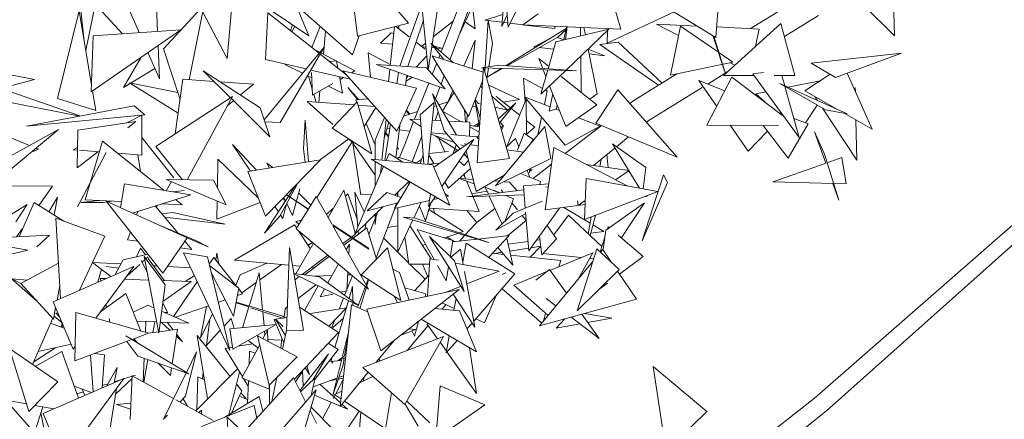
# Model space of a CAD drawing. Header units: millimetres. Extents: x -14485 to 13127, y -18923 to 3272.
# Tile 112 of 119: x 12006 to 12387, y 2582 to 2736. Entities that reach past the tile are written whole.
import ezdxf

# ---------------------------------------------------------------- set-up
doc = ezdxf.new("R2010")
doc.units = ezdxf.units.MM
doc.layers.add('G-IMPT', color=7, linetype='Continuous', lineweight=5)

# ---------------------------------------------------------------- blocks, each defined once
blk = doc.blocks.new('ÁRVORES ORNAMENTAIS - Pequeno e Médio Porte - Ipê-roxo-2865575-CORTE_CALÇADA')
at = {"layer": 'G-IMPT', "color": 253, "true_color": 0xaaaaaa}
for p, q in [((8451.62, 2769.38), (8454.66, 2733.42)), ((8286.74, 2762.19), (8290.43, 2727.98)), ((8299.21, 2765.09), (8291.03, 2724.37)), ((8317.57, 2762.85), (8318.83, 2731.83)), ((8416.1, 2735.05), (8392.43, 2762.25)), ((8392.43, 2762.25), (8396.25, 2729.91)), ((8428.66, 2723.87), (8443.12, 2760.6)), ((8432.22, 2721.04), (8446.28, 2758.92)), ((8366.24, 2757.2), (8377.44, 2730.05)), ((8446.53, 2754.25), (8435.91, 2730.98)), ((8491.35, 2756.4), (8498.24, 2732.72)), ((8302.98, 2751.37), (8311.74, 2731.35)), ((8420.24, 2752.51), (8423.64, 2716.94)), ((8535.15, 2729.48), (8499.67, 2751.05)), ((8348.09, 2747.44), (8345.83, 2721.35)), ((8377.44, 2730.05), (8351.65, 2747.5)), ((8453.41, 2748.23), (8452.25, 2733.67)), ((8305.23, 2730.9), (8294.65, 2742.39)), ((8460.72, 2745.79), (8454.66, 2733.42)), ((8535.15, 2729.48), (8536.31, 2744.77)), ((8280.11, 2705.79), (8288.47, 2739.82)), ((8293.25, 2710.94), (8288.47, 2739.82)), ((8321.16, 2725.04), (8336.94, 2742.11)), ((8331.05, 2713.08), (8336.94, 2742.11)), ((8336.37, 2739.31), (8345.83, 2721.35)), ((8360.65, 2720.91), (8361.58, 2738.99)), ((8361.58, 2738.99), (8381.41, 2723.32)), ((8394.29, 2722.69), (8375.09, 2739.71)), ((8412.64, 2718.33), (8421.22, 2742.27)), ((8425.19, 2726.9), (8427.3, 2740.37)), ((8441.86, 2732.77), (8440.84, 2741.78)), ((8466.29, 2738.57), (8460.31, 2734.32)), ((8492.97, 2727.26), (8518.92, 2739.35)), ((8548.52, 2732.89), (8562.03, 2741.19)), ((8604.35, 2730.14), (8592.29, 2741.97)), ((8604.35, 2730.14), (8604.01, 2739.3)), ((8416.1, 2735.05), (8396.25, 2729.91)), ((8415.8, 2718.16), (8421.8, 2736.15)), ((8433.37, 2735.83), (8425.62, 2729.65)), ((8441.86, 2732.77), (8438.01, 2735.58)), ((8452.62, 2738.32), (8445.57, 2736.18)), ((8445.57, 2736.18), (8452.39, 2735.34)), ((8445.71, 2717.88), (8446.87, 2736.21)), ((8448.52, 2727.14), (8446.87, 2736.21)), ((8454.26, 2738.2), (8452.25, 2733.67)), ((8452.96, 2735.27), (8454.52, 2735.08)), ((8455.42, 2734.98), (8460.39, 2734.37)), ((8560.27, 2734.93), (8538.09, 2714.74)), ((8560.27, 2734.93), (8565.73, 2714.78)), ((8561.65, 2729.84), (8574.86, 2738.03)), ((8293.17, 2708.42), (8327.82, 2732.45)), ((8293.9, 2730.12), (8327.82, 2732.45)), ((8371.06, 2734.37), (8370.37, 2732.05)), ((8371.99, 2733.74), (8370.9, 2731.62)), ((8378.55, 2725.58), (8381.87, 2733.7)), ((8383.07, 2722.99), (8383.9, 2731.9)), ((8405.22, 2727.28), (8409.27, 2731.28)), ((8408.93, 2718.58), (8410.63, 2733.63)), ((8410.33, 2730.95), (8409.27, 2731.28)), ((8416.31, 2729.72), (8411.13, 2733.76)), ((8412.31, 2734.07), (8412.25, 2732.88)), ((8477.15, 2732.91), (8453.63, 2718.49)), ((8498.24, 2732.72), (8460.31, 2734.32)), ((8461.05, 2734.29), (8472.66, 2732.88)), ((8472.89, 2733.79), (8472.66, 2732.88)), ((8473.06, 2727.78), (8493.66, 2732.62)), ((8477.08, 2732.58), (8473.92, 2729.58)), ((8476.24, 2728.53), (8477.29, 2733.61)), ((8477.46, 2733.6), (8476.83, 2728.67)), ((8477.12, 2716.84), (8493.66, 2732.62)), ((8482.65, 2733.38), (8482.69, 2730.04)), ((8484.56, 2730.48), (8484, 2733.32)), ((8493.11, 2732.09), (8492.97, 2727.26)), ((8527.92, 2733.88), (8512.11, 2734.64)), ((8512.11, 2734.64), (8520.61, 2730.18)), ((8521.36, 2733.86), (8517.52, 2714.84)), ((8521.36, 2733.86), (8535.67, 2724.04)), ((8551.9, 2732.72), (8535.45, 2733.52)), ((8551.9, 2732.72), (8550.51, 2726.04)), ((8293.9, 2730.12), (8293.17, 2708.42)), ((8396.97, 2730.1), (8394.29, 2722.69)), ((8409.87, 2726.86), (8405.22, 2727.28)), ((8422.47, 2724.9), (8418.96, 2727.64)), ((8422.47, 2727.14), (8421.05, 2726.01)), ((8433.37, 2719.75), (8424.74, 2727.3)), ((8424.74, 2727.3), (8429.63, 2721.04)), ((8437.46, 2718.43), (8441.9, 2728.45)), ((8440.73, 2717.38), (8441.9, 2728.45)), ((8448.52, 2727.14), (8447.12, 2718.09)), ((8454.21, 2718.45), (8473.92, 2729.58)), ((8464.63, 2725.87), (8470.46, 2728.8)), ((8470.1, 2717.33), (8473.06, 2727.78)), ((8476.25, 2728.56), (8473.81, 2729.51)), ((8490.21, 2726.72), (8497.3, 2727.61)), ((8497.3, 2727.61), (8514.24, 2711.81)), ((8533.9, 2730.24), (8538.82, 2715.4)), ((8534.28, 2730.01), (8538.84, 2715.42)), ((8315.21, 2723.43), (8319.57, 2713.46)), ((8319.05, 2726.37), (8319.57, 2713.46)), ((8327.53, 2705.43), (8321.16, 2725.04)), ((8360.18, 2697.57), (8383.41, 2725.74)), ((8366.29, 2696.46), (8383.41, 2725.74)), ((8379.32, 2724.97), (8381.73, 2723.7)), ((8382.1, 2723.51), (8395.3, 2716.54)), ((8400.37, 2723.49), (8408.97, 2718.94)), ((8400.37, 2723.49), (8401.34, 2714.04)), ((8422.47, 2725.73), (8421.27, 2725.84)), ((8423.64, 2716.94), (8425.17, 2726.75)), ((8426.22, 2725.4), (8424.98, 2725.51)), ((8429.17, 2725.17), (8426.1, 2726.11)), ((8429.16, 2725.13), (8426.99, 2725.33)), ((8465.48, 2725.76), (8464.63, 2725.87)), ((8472.24, 2724.89), (8466.84, 2725.58)), ((8489.15, 2707.57), (8485.66, 2724.99)), ((8492.14, 2722.35), (8485.69, 2724.87)), ((8490.21, 2726.72), (8512.83, 2710.95)), ((8536.28, 2723.62), (8541.71, 2719.89)), ((8607.07, 2723.36), (8572.01, 2719.56)), ((8581.43, 2714.01), (8607.07, 2723.36)), ((8312.52, 2721.84), (8305.63, 2710.13)), ((8360.65, 2720.91), (8376.42, 2717.27)), ((8381.81, 2723.01), (8392.27, 2714.74)), ((8385.41, 2720.16), (8388.16, 2720.35)), ((8388.68, 2717.58), (8388.16, 2720.35)), ((8423.13, 2722.29), (8419.06, 2717.91)), ((8425.23, 2715.15), (8426.95, 2719.52)), ((8445.01, 2716), (8425.25, 2722.37)), ((8425.25, 2722.37), (8439.29, 2698.86)), ((8427.75, 2721.56), (8428.24, 2722.81)), ((8470.36, 2718.24), (8466.53, 2721.3)), ((8466.53, 2721.3), (8468.04, 2717.48)), ((8482.77, 2722.23), (8482.92, 2708.22)), ((8492.14, 2722.35), (8486.03, 2723.13)), ((8541.71, 2719.89), (8517.52, 2714.84)), ((8540.67, 2719.67), (8542.47, 2718.73)), ((8581.43, 2714.01), (8572.01, 2719.56)), ((8255.17, 2716.17), (8271.14, 2713.2)), ((8305.63, 2710.13), (8317.83, 2717.45)), ((8347.13, 2706.07), (8336.51, 2716.56)), ((8358.63, 2702.21), (8336.51, 2716.56)), ((8368.18, 2718.99), (8375.03, 2715.58)), ((8378.21, 2716.85), (8393.54, 2713.31)), ((8378.45, 2715.89), (8378.88, 2707.06)), ((8411.46, 2693.16), (8390.66, 2716.56)), ((8419.17, 2709.84), (8390.66, 2716.56)), ((8395.3, 2716.54), (8393.97, 2715.78)), ((8422.96, 2717.65), (8403.52, 2718.93)), ((8403.52, 2718.93), (8430.3, 2709.53)), ((8408.24, 2712.42), (8408.77, 2717.09)), ((8411.54, 2711.64), (8412.21, 2715.88)), ((8422.96, 2717.65), (8430.3, 2709.53)), ((8442.65, 2680.86), (8445.15, 2718)), ((8451.02, 2718.67), (8444.31, 2717.67)), ((8444.31, 2717.67), (8481.09, 2716.56)), ((8455.15, 2682.53), (8445.15, 2718)), ((8445.61, 2716.36), (8445.69, 2717.63)), ((8447.04, 2717.59), (8446.41, 2713.52)), ((8451.92, 2717.44), (8446.5, 2714.12)), ((8446.5, 2714.1), (8452.4, 2717.43)), ((8451.02, 2718.67), (8481.09, 2716.56)), ((8467.32, 2707.5), (8469.98, 2716.89)), ((8467.32, 2707.5), (8476.95, 2716.68)), ((8468.25, 2716.95), (8469.26, 2714.37)), ((8531.93, 2711.41), (8539.77, 2716.27)), ((8549.38, 2715.42), (8553.55, 2715.88)), ((8585.97, 2715.66), (8595.67, 2693.92)), ((8271.14, 2713.2), (8254.39, 2708.65)), ((8326.65, 2708.11), (8308.01, 2711.82)), ((8326.79, 2700.09), (8308.01, 2711.82)), ((8328.6, 2713.24), (8325.69, 2692.14)), ((8328.6, 2713.24), (8340.68, 2712.44)), ((8343.11, 2712.28), (8355.99, 2711.42)), ((8376.92, 2714.64), (8378.55, 2713.82)), ((8377.25, 2714.47), (8378.77, 2709.41)), ((8390.51, 2707.86), (8389.3, 2714.29)), ((8390.8, 2713.95), (8389.51, 2713.2)), ((8414.83, 2710.86), (8415.35, 2714.78)), ((8417.46, 2714.04), (8415.03, 2712.41)), ((8415.96, 2714.57), (8415.21, 2713.76)), ((8428.64, 2711.37), (8429.86, 2714.65)), ((8444.8, 2712.89), (8439.29, 2698.86)), ((8467.95, 2709.74), (8460.58, 2713.75)), ((8460.58, 2713.75), (8461.18, 2704.48)), ((8489.05, 2703.32), (8475.17, 2714.4)), ((8503.3, 2705.09), (8520.01, 2715.36)), ((8535.46, 2702.76), (8528.46, 2712.79)), ((8528.46, 2712.79), (8538.59, 2708.76)), ((8531.66, 2695.47), (8541.35, 2714.07)), ((8538.09, 2714.74), (8549.86, 2714.75)), ((8560.96, 2699.21), (8541.35, 2714.07)), ((8549.38, 2715.42), (8567.34, 2690.65)), ((8557.73, 2714.77), (8565.73, 2714.78)), ((8561.8, 2710.74), (8560.69, 2714.77)), ((8563.14, 2710.14), (8575.53, 2712.69)), ((8579.4, 2715.2), (8569.5, 2708.77)), ((8258.27, 2709.71), (8288.77, 2699.04)), ((8294.86, 2701.2), (8293.62, 2708.74)), ((8355.99, 2711.42), (8350.93, 2707.2)), ((8386.72, 2711.58), (8378.88, 2707.06)), ((8381.34, 2704.35), (8381.75, 2708.71)), ((8385.02, 2710.6), (8390.51, 2707.86)), ((8396.4, 2705.34), (8392.55, 2710.02)), ((8396.61, 2705.36), (8392.55, 2710.02)), ((8411.46, 2693.16), (8419.17, 2709.84)), ((8418.37, 2697.74), (8423.9, 2711.78)), ((8426.51, 2705.65), (8428.23, 2710.26)), ((8429.19, 2701.03), (8433.7, 2708.21)), ((8431.25, 2704.45), (8433.25, 2708.96)), ((8444.61, 2709.93), (8443.89, 2710.56)), ((8458.98, 2705.37), (8447.14, 2710.95)), ((8469.8, 2708.74), (8468.66, 2703.47)), ((8469.8, 2708.74), (8469.05, 2709.15)), ((8470.71, 2710.73), (8476.95, 2694.92)), ((8488.66, 2696.26), (8497.11, 2709.12)), ((8520.07, 2683.02), (8497.11, 2709.12)), ((8508.88, 2697.11), (8529.74, 2710.05)), ((8550.6, 2707.56), (8554.5, 2708.36)), ((8577.61, 2701.41), (8559.94, 2711.57)), ((8559.94, 2711.57), (8586, 2699.89)), ((8567.34, 2690.65), (8561.87, 2710.46)), ((8581.95, 2701.71), (8569.5, 2708.77)), ((8589.1, 2710.08), (8589.13, 2708.58)), ((8254, 2705.75), (8288.68, 2699.03)), ((8294.86, 2701.2), (8280.11, 2705.79)), ((8318.2, 2687.27), (8347.87, 2706.55)), ((8330.32, 2674.33), (8347.87, 2706.55)), ((8348.24, 2704.97), (8345.98, 2703.08)), ((8362.38, 2691), (8347.44, 2705.76)), ((8395.09, 2703.32), (8376.75, 2704.7)), ((8386.72, 2695.72), (8376.75, 2704.7)), ((8379.39, 2707.35), (8380.26, 2704.43)), ((8396.21, 2704.49), (8386.44, 2694.28)), ((8395.68, 2705.28), (8400.34, 2705.67)), ((8395.68, 2705.28), (8396.07, 2704.35)), ((8401.86, 2684.38), (8396.21, 2704.49)), ((8426, 2704.23), (8420.51, 2699.48)), ((8426, 2704.23), (8423.48, 2680.35)), ((8429.87, 2693.23), (8425.38, 2707.62)), ((8425.38, 2707.62), (8434.61, 2691.65)), ((8431.35, 2704.48), (8427.84, 2703.36)), ((8443.82, 2698.27), (8441.75, 2705.12)), ((8441.85, 2705.38), (8443, 2703.91)), ((8443.56, 2694.79), (8441.88, 2704.67)), ((8454.51, 2701.28), (8448.35, 2706.66)), ((8455.51, 2702.21), (8450.03, 2706.54)), ((8458.98, 2705.37), (8452.69, 2704.44)), ((8454.19, 2687.21), (8461.63, 2705.58)), ((8476.74, 2687.68), (8461.03, 2706.45)), ((8461.03, 2706.45), (8470.89, 2702.6)), ((8461.7, 2691.79), (8461.63, 2705.58)), ((8470.55, 2700.96), (8471.93, 2707.63)), ((8489.15, 2707.57), (8486.27, 2705.54)), ((8501.73, 2703.87), (8503.3, 2705.09)), ((8550.6, 2707.56), (8554.16, 2704.36)), ((8573.3, 2589.67), (8706.83, 2706.51)), ((8574.48, 2705.06), (8573.63, 2706.34)), ((8309.75, 2702.98), (8268.02, 2695.15)), ((8309.75, 2702.98), (8313.88, 2699.53)), ((8362.38, 2691), (8358.63, 2702.21)), ((8402.95, 2702.72), (8396.57, 2703.21)), ((8403.35, 2702.28), (8398.88, 2694.98)), ((8419.54, 2700.71), (8414.16, 2698.99)), ((8416.25, 2699.66), (8415.08, 2700.99)), ((8416.69, 2699.8), (8415.2, 2701.24)), ((8426.81, 2703.03), (8425.84, 2702.72)), ((8427.55, 2700.67), (8426.38, 2697.31)), ((8429.27, 2700.88), (8436.42, 2696.76)), ((8437.78, 2701.38), (8438.09, 2696.67)), ((8442.19, 2702.88), (8440.79, 2702.68)), ((8444.18, 2703.64), (8443, 2703.91)), ((8454.51, 2701.28), (8449.54, 2702.41)), ((8457.61, 2704.17), (8450.83, 2697.84)), ((8451.23, 2696.43), (8457.61, 2704.17)), ((8459.11, 2699.36), (8455.8, 2701.98)), ((8470.55, 2700.96), (8473.4, 2701.83)), ((8473.11, 2701.74), (8474.47, 2701.21)), ((8473.6, 2703.4), (8473.4, 2701.83)), ((8489.05, 2703.32), (8476.95, 2694.92)), ((8559.16, 2700.57), (8560.54, 2700.02)), ((8574.35, 2703.29), (8569.78, 2696.36)), ((8589.65, 2681.92), (8576.42, 2702.1)), ((8577.61, 2701.41), (8586, 2699.89)), ((8313.88, 2699.53), (8268.02, 2695.15)), ((8310.41, 2696.84), (8288.01, 2693.55)), ((8312.75, 2699.35), (8306.69, 2696.29)), ((8310.41, 2696.84), (8307.36, 2694.43)), ((8312.76, 2683.85), (8312.75, 2699.35)), ((8366.29, 2696.46), (8360.44, 2696.8)), ((8375.42, 2686.36), (8376, 2697.42)), ((8376, 2697.42), (8377.3, 2681.34)), ((8406.77, 2698.43), (8403.13, 2689.65)), ((8407.4, 2697.72), (8405.75, 2681.9)), ((8406.69, 2690.88), (8408.38, 2696.62)), ((8414.56, 2688.05), (8418.03, 2696.88)), ((8420.86, 2695.02), (8416.57, 2697.84)), ((8416.57, 2697.84), (8420.66, 2697.62)), ((8420.51, 2699.48), (8422.03, 2680.47)), ((8425.28, 2697.37), (8428.64, 2697.19)), ((8431.5, 2697.03), (8439.79, 2696.58)), ((8438.54, 2696.65), (8438.85, 2699.58)), ((8439.63, 2691.24), (8439.79, 2696.58)), ((8452.83, 2695.1), (8451.41, 2696.65)), ((8464.99, 2694.71), (8461.67, 2697.33)), ((8467.61, 2698.59), (8466.09, 2691.57)), ((8481.85, 2698.32), (8490.22, 2695.06)), ((8508.18, 2696.54), (8508.88, 2697.11)), ((8559.65, 2700.2), (8560.7, 2699.8)), ((8565.3, 2698.06), (8570.88, 2695.94)), ((8595.67, 2693.92), (8584.75, 2700.12)), ((8589.35, 2697.51), (8589.65, 2681.92)), ((8250.68, 2669.04), (8280.42, 2693.83)), ((8252.52, 2694.5), (8269.26, 2687.63)), ((8255.3, 2679.88), (8280.42, 2693.83)), ((8288.01, 2693.55), (8287.7, 2678.93)), ((8401.86, 2684.38), (8386.44, 2694.28)), ((8399.58, 2696.13), (8402.97, 2688.17)), ((8406.82, 2681.81), (8409.05, 2695.87)), ((8408.76, 2694.05), (8407.66, 2694.17)), ((8411.09, 2682.92), (8412.86, 2696.19)), ((8416.56, 2693.14), (8412.52, 2693.61)), ((8429.87, 2693.23), (8436.04, 2686.19)), ((8439.74, 2694.85), (8443.45, 2692.71)), ((8439.76, 2695.29), (8443.59, 2694.78)), ((8441.4, 2695.07), (8443.31, 2696.28)), ((8442.57, 2694.92), (8443.36, 2695.94)), ((8468.87, 2694.91), (8449.76, 2671.92)), ((8451.73, 2694.64), (8452.51, 2694.95)), ((8452.51, 2694.95), (8451.8, 2694.4)), ((8452.83, 2695.1), (8452.06, 2693.49)), ((8461.7, 2691.94), (8464.99, 2694.71)), ((8471.18, 2682.51), (8468.87, 2694.91)), ((8476.74, 2687.68), (8490.22, 2695.06)), ((8476.75, 2684.45), (8490.79, 2695.36)), ((8488.66, 2696.26), (8520.07, 2683.02)), ((8531.66, 2695.47), (8559.42, 2695.35)), ((8547.55, 2685.45), (8540.58, 2695.43)), ((8547.55, 2685.45), (8555.15, 2693.11)), ((8563.07, 2682.67), (8553.43, 2695.37)), ((8563.07, 2682.67), (8570.88, 2695.94)), ((8577.13, 2684.22), (8573.36, 2692.94)), ((8573.36, 2692.94), (8577.68, 2680.73)), ((8577.97, 2584.85), (8702.22, 2695.76)), ((8297.49, 2689.25), (8290.78, 2666.61)), ((8297.49, 2689.25), (8321.29, 2670.23)), ((8325.09, 2675.09), (8312.76, 2690.75)), ((8380.52, 2667.48), (8394.22, 2688.97)), ((8381.91, 2682.12), (8392.88, 2690.15)), ((8394.85, 2688.4), (8392.98, 2690.08)), ((8403.13, 2689.65), (8403.14, 2682.13)), ((8408.27, 2690.92), (8407.11, 2692.33)), ((8408.3, 2691.16), (8407.19, 2692.59)), ((8419.12, 2685.72), (8421.17, 2691.24)), ((8424.71, 2691.99), (8433.83, 2688.71)), ((8430.99, 2691.96), (8424.76, 2692.47)), ((8426.17, 2679.35), (8441.33, 2689.86)), ((8435.19, 2685.6), (8426.4, 2691.38)), ((8430.09, 2685.09), (8427.68, 2690.54)), ((8429.01, 2671.69), (8441.33, 2689.86)), ((8442.33, 2691.01), (8432.46, 2691.83)), ((8442.33, 2691.01), (8443.27, 2689.99)), ((8442.42, 2690.91), (8443.35, 2691.29)), ((8457.55, 2690.34), (8453.91, 2686.94)), ((8457.55, 2690.34), (8458.74, 2687.09)), ((8460.85, 2692.43), (8458.23, 2685.81)), ((8460.85, 2692.43), (8464.29, 2689.86)), ((8463.3, 2688.21), (8464.29, 2689.86)), ((8496.63, 2687.11), (8501.31, 2690.93)), ((8269.64, 2684.84), (8272.66, 2686.24)), ((8271.76, 2686.61), (8272.66, 2686.24)), ((8287.87, 2686.8), (8286.18, 2685.95)), ((8287.85, 2685.82), (8286.18, 2685.95)), ((8295.66, 2685.2), (8287.7, 2678.93)), ((8296.27, 2685.15), (8288.73, 2685.75)), ((8328.43, 2674.36), (8318.2, 2687.27)), ((8357.17, 2678.05), (8347.85, 2687.99)), ((8354.89, 2677.68), (8347.85, 2687.99)), ((8375.42, 2686.36), (8376.04, 2681.13)), ((8394.47, 2688.52), (8403.14, 2676.04)), ((8394.47, 2688.52), (8397.54, 2668.51)), ((8412.18, 2686.16), (8411.62, 2686.89)), ((8412.53, 2682.96), (8414.56, 2688.05)), ((8417.5, 2681.39), (8419.12, 2685.72)), ((8431.48, 2685.23), (8423.92, 2684.5)), ((8433.22, 2684.23), (8434, 2686.39)), ((8435.16, 2685.58), (8433.65, 2685.43)), ((8434.07, 2686.58), (8434.54, 2687.9)), ((8436.33, 2687.81), (8437.68, 2687.33)), ((8437.72, 2688.29), (8438.55, 2688.17)), ((8437.72, 2688.29), (8437.75, 2688.17)), ((8438.39, 2685.52), (8442.2, 2669.82)), ((8440.35, 2687.91), (8443.1, 2687.52)), ((8454.19, 2685.92), (8460.63, 2684.99)), ((8472.31, 2686.77), (8469.02, 2662.64)), ((8472.31, 2686.77), (8500.73, 2671.92)), ((8487.69, 2679.82), (8496.01, 2686.61)), ((8495, 2688.26), (8501.26, 2677.98)), ((8495, 2688.26), (8508.02, 2679.09)), ((8298.93, 2684.84), (8287.85, 2663.89)), ((8291.36, 2670.43), (8298.93, 2684.84)), ((8312.76, 2683.85), (8303.31, 2684.6)), ((8312.19, 2677.5), (8311.14, 2683.98)), ((8342.23, 2682.3), (8342.01, 2671.25)), ((8342.23, 2682.3), (8357.89, 2667.24)), ((8353.78, 2677.5), (8381.91, 2682.09)), ((8360.69, 2660.27), (8381.91, 2682.09)), ((8425.47, 2680.17), (8401.55, 2682.27)), ((8432.05, 2664.42), (8401.55, 2682.27)), ((8403.14, 2681.34), (8403.15, 2671.9)), ((8408.51, 2684.54), (8407.33, 2681.76)), ((8413.86, 2681.19), (8408.51, 2684.54)), ((8411.97, 2683.14), (8411.97, 2682.37)), ((8411.97, 2683.14), (8419.79, 2680.67)), ((8419.13, 2680.88), (8421.09, 2682.13)), ((8421.75, 2684.02), (8420.55, 2680.6)), ((8425.83, 2680.58), (8423.85, 2683.85)), ((8437.58, 2679.85), (8435.68, 2681.53)), ((8438.4, 2683.49), (8437.44, 2684.12)), ((8437.58, 2679.85), (8439.27, 2681.91)), ((8437.62, 2684.38), (8439.07, 2682.72)), ((8455.15, 2682.53), (8442.65, 2680.86)), ((8471.18, 2682.51), (8449.76, 2671.92)), ((8490.65, 2682.23), (8490.17, 2679.48)), ((8492.81, 2684), (8493.41, 2679.04)), ((8577.13, 2684.22), (8582.73, 2666.46)), ((8578.17, 2680.91), (8583.96, 2682.94)), ((8585.55, 2672.69), (8583.96, 2682.94)), ((8360.69, 2660.27), (8353.78, 2677.5)), ((8361.19, 2680.81), (8362.14, 2678.86)), ((8361.19, 2680.81), (8363.42, 2679.07)), ((8406.36, 2679.46), (8395.2, 2653.18)), ((8405.55, 2679.93), (8405.22, 2676.78)), ((8423.48, 2680.38), (8428.23, 2680.78)), ((8425.47, 2680.17), (8432.05, 2664.42)), ((8431.54, 2671.12), (8440.04, 2678.73)), ((8462.06, 2678), (8463.08, 2675.24)), ((8462.88, 2678.41), (8462.97, 2677.07)), ((8463.3, 2678.62), (8462.97, 2677.07)), ((8463.92, 2678.26), (8463.13, 2677.8)), ((8464.28, 2674.76), (8471.43, 2680.32)), ((8484.9, 2680.2), (8501.58, 2677.94)), ((8501.58, 2677.94), (8496.22, 2674.28)), ((8501.37, 2677.79), (8505.46, 2671.07)), ((8506.94, 2670.81), (8508.02, 2679.09)), ((8557.17, 2673.53), (8577.79, 2680.77)), ((8322.2, 2674.44), (8340.5, 2674.2)), ((8322.2, 2674.44), (8345.41, 2664.63)), ((8340.5, 2674.2), (8345.41, 2664.63)), ((8416.2, 2673.7), (8410.69, 2668.32)), ((8441.08, 2674.46), (8435.71, 2674.85)), ((8435.71, 2674.85), (8441.47, 2672.81)), ((8437.44, 2676.4), (8438.16, 2674.67)), ((8437.6, 2676.55), (8437.99, 2675.07)), ((8438.49, 2673.87), (8440.95, 2667.97)), ((8453.37, 2676.25), (8442.2, 2669.82)), ((8451.26, 2673.72), (8449.22, 2673.87)), ((8467.22, 2673.59), (8459.42, 2676.7)), ((8484.85, 2674.77), (8484.22, 2658.87)), ((8484.85, 2674.77), (8512.62, 2669.79)), ((8506.51, 2650.72), (8514.82, 2676.26)), ((8516.42, 2673.25), (8514.82, 2676.26)), ((8278.07, 2671.84), (8254.69, 2672.05)), ((8278.07, 2671.84), (8272.82, 2664.4)), ((8291.36, 2670.43), (8287.85, 2663.89)), ((8306.01, 2672.71), (8304.42, 2663.52)), ((8306.01, 2672.71), (8331.7, 2668.54)), ((8322.14, 2670.09), (8324.2, 2673.59)), ((8324.72, 2669.67), (8329.16, 2670.2)), ((8325.15, 2669.6), (8329.16, 2670.2)), ((8372.21, 2672.12), (8360.25, 2653.68)), ((8366.21, 2660.25), (8373.32, 2673.26)), ((8371.12, 2660.54), (8373.92, 2670.87)), ((8391, 2670.24), (8384.92, 2659.7)), ((8395.4, 2653.65), (8391, 2670.24)), ((8416.63, 2673.45), (8410.6, 2663.23)), ((8416.37, 2673.6), (8416.03, 2672.43)), ((8431.54, 2671.12), (8430.17, 2673.4)), ((8460.67, 2670.4), (8438.66, 2667.69)), ((8440.58, 2668.86), (8446.46, 2669.87)), ((8446.99, 2668.71), (8445.72, 2671.49)), ((8451.21, 2669.23), (8445.72, 2671.49)), ((8448.78, 2670.23), (8451.51, 2669.27)), ((8451.87, 2670.37), (8452.66, 2669.41)), ((8455.13, 2673.44), (8453.13, 2673.58)), ((8455.13, 2673.44), (8458.19, 2670.09)), ((8470.39, 2672.7), (8460.53, 2672.02)), ((8460.53, 2672.02), (8461.27, 2663.33)), ((8467.22, 2673.59), (8466.97, 2672.46)), ((8470.24, 2671.58), (8469.18, 2671.45)), ((8506.51, 2650.72), (8516.42, 2673.25)), ((8580.64, 2672.84), (8557.17, 2673.53)), ((8580.47, 2672.84), (8582.73, 2666.46)), ((8585.55, 2672.69), (8580.72, 2672.83)), ((8276.77, 2661.94), (8280.05, 2667.52)), ((8278.84, 2660.65), (8280.05, 2667.52)), ((8289.05, 2665.45), (8296.28, 2666.31)), ((8290.78, 2666.61), (8304.82, 2665.84)), ((8299.39, 2665.79), (8301.12, 2666.04)), ((8309.1, 2661.41), (8331.7, 2668.54)), ((8325.75, 2666.66), (8328.39, 2664.56)), ((8341.91, 2666.11), (8341.78, 2659.05)), ((8368.34, 2666.15), (8367.39, 2667.16)), ((8367.71, 2667.49), (8368.36, 2666.17)), ((8377.28, 2662.96), (8368.73, 2668.54)), ((8377.23, 2662.9), (8368.73, 2668.53)), ((8372.54, 2655.28), (8380.3, 2667.87)), ((8373.48, 2669.24), (8378.18, 2664.44)), ((8380.3, 2667.87), (8386.46, 2656.98)), ((8391.61, 2667.93), (8392.53, 2668.83)), ((8396.14, 2659.01), (8392.53, 2668.83)), ((8396.4, 2656.01), (8395.22, 2669.56)), ((8398.88, 2661.84), (8395.22, 2669.56)), ((8401.81, 2668.75), (8397.54, 2668.51)), ((8399.98, 2662.29), (8407.59, 2669.42)), ((8413.1, 2667.47), (8407.59, 2669.42)), ((8410.6, 2663.23), (8424.12, 2666.32)), ((8411.88, 2667.9), (8411.51, 2669.12)), ((8411.93, 2669.53), (8411.93, 2667.88)), ((8423.74, 2663.92), (8424.52, 2668.83)), ((8423.74, 2663.92), (8426.35, 2667.76)), ((8425.6, 2666.65), (8427.49, 2667.09)), ((8430.18, 2668.9), (8431.47, 2667.99)), ((8430.64, 2667.8), (8431.47, 2667.99)), ((8460.84, 2668.42), (8438.66, 2667.69)), ((8441.03, 2667.77), (8443.41, 2662.05)), ((8452.26, 2657.15), (8447.33, 2667.97)), ((8453.31, 2658.17), (8456.68, 2666.99)), ((8456.68, 2666.99), (8453.76, 2668.19)), ((8456.64, 2661.39), (8467.82, 2666.06)), ((8481.54, 2666.17), (8481.73, 2664.37)), ((8484.52, 2666.27), (8481.73, 2664.37)), ((8484.22, 2658.87), (8512.62, 2669.79)), ((8507.33, 2667.76), (8508.43, 2667.9)), ((8268.36, 2664.74), (8248.68, 2652.68)), ((8263.9, 2658.02), (8268.36, 2664.74)), ((8271, 2665.53), (8265.24, 2652.27)), ((8271, 2665.53), (8282.57, 2658.32)), ((8289.05, 2665.45), (8297.74, 2665.54)), ((8297.74, 2665.54), (8299.12, 2665.75)), ((8320.83, 2638.07), (8298.92, 2666)), ((8330.3, 2651.83), (8298.92, 2666)), ((8317.84, 2664.16), (8326.63, 2653.77)), ((8318.32, 2663.6), (8318.84, 2664.48)), ((8320.45, 2664.99), (8328.39, 2664.56)), ((8358.56, 2665.57), (8341.78, 2659.05)), ((8365.63, 2661.96), (8364.27, 2663.95)), ((8368.81, 2665.02), (8367.4, 2659.37)), ((8368.87, 2665.12), (8371.12, 2660.54)), ((8384.29, 2660.82), (8386.72, 2663.18)), ((8406.2, 2663.93), (8395.2, 2653.18)), ((8399.98, 2662.29), (8411.91, 2665.44)), ((8403.49, 2644.11), (8410.68, 2663.25)), ((8410.8, 2663.57), (8411.46, 2665.32)), ((8411.92, 2663.53), (8411.87, 2646.37)), ((8418.1, 2659.5), (8420.99, 2665.6)), ((8420.25, 2664.03), (8422.58, 2658.37)), ((8422.58, 2658.37), (8424.73, 2665.37)), ((8423.95, 2662.82), (8437.26, 2654.22)), ((8443.41, 2662.05), (8424.08, 2663.27)), ((8425.77, 2663.16), (8426.15, 2661.39)), ((8438.6, 2662.35), (8442.47, 2657.76)), ((8442.61, 2657.91), (8449.48, 2663.25)), ((8456.05, 2665.34), (8458.23, 2662.73)), ((8474.56, 2663.38), (8462.67, 2646.8)), ((8469.02, 2662.64), (8484.45, 2664.7)), ((8476.24, 2663.6), (8486.36, 2657.51)), ((8492.52, 2654.73), (8507.42, 2665.33)), ((8498.47, 2651.74), (8507.42, 2665.33)), ((8279.4, 2659.49), (8298.46, 2652.48)), ((8279.4, 2659.49), (8281.25, 2628.33)), ((8310.73, 2660.67), (8311.24, 2662.08)), ((8324.76, 2661.61), (8320.41, 2661.12)), ((8321.5, 2659.84), (8345.05, 2657.07)), ((8324.76, 2661.61), (8345.05, 2657.07)), ((8366.21, 2660.25), (8360.25, 2653.68)), ((8367.4, 2659.37), (8366.47, 2660.73)), ((8374.6, 2658.63), (8372.39, 2658.18)), ((8400.67, 2653.13), (8403.16, 2659.37)), ((8403.15, 2660.95), (8403.16, 2656.97)), ((8403.62, 2661.41), (8403.16, 2656.97)), ((8403.5, 2660.23), (8404.18, 2661.96)), ((8411.87, 2646.37), (8417.74, 2658.75)), ((8413.93, 2659.89), (8418.67, 2659.45)), ((8413.93, 2659.89), (8447.15, 2649.96)), ((8418.67, 2659.45), (8447.15, 2649.96)), ((8449.81, 2654.78), (8456.64, 2661.39)), ((8449.81, 2654.78), (8461.44, 2661.29)), ((8454.34, 2652.6), (8461.67, 2658.58)), ((8460.07, 2660.52), (8461.67, 2658.59)), ((8461.4, 2661.8), (8462.67, 2646.8)), ((8472.32, 2652.92), (8478.08, 2660.57)), ((8490.95, 2648.41), (8478.08, 2660.57)), ((8486.77, 2659.85), (8485.65, 2653.42)), ((8488.5, 2660.51), (8486.35, 2652.75)), ((8266.42, 2655.31), (8264.24, 2652.22)), ((8333.96, 2650.7), (8317.69, 2657.52)), ((8371.9, 2656.86), (8348.64, 2643.12)), ((8372.74, 2655.6), (8371.9, 2656.86)), ((8373.63, 2657.05), (8372.39, 2658.18)), ((8372.54, 2655.28), (8400.59, 2631.98)), ((8400.56, 2647.78), (8386.72, 2656.81)), ((8400.64, 2647.4), (8386.72, 2656.62)), ((8386.72, 2656.52), (8400.59, 2631.98)), ((8399.88, 2655.64), (8394.62, 2651.66)), ((8399.28, 2655.31), (8399.49, 2657.37)), ((8403.66, 2643.58), (8399.88, 2655.64)), ((8411.9, 2656.46), (8407.89, 2655.82)), ((8416.62, 2656.39), (8424.79, 2643.64)), ((8433.21, 2650.78), (8419.42, 2655.04)), ((8425.96, 2643.43), (8419.42, 2655.04)), ((8438.01, 2653), (8441.55, 2656.92)), ((8441.55, 2656.92), (8442.61, 2657.91)), ((8469.7, 2656.6), (8473.42, 2651.39)), ((8487.48, 2656.83), (8491.69, 2654.29)), ((8491.45, 2647.48), (8492.52, 2654.73)), ((8493.42, 2656.07), (8493.18, 2655.31)), ((8493.98, 2655.59), (8493.42, 2656.07)), ((8259, 2651.94), (8276.91, 2652.91)), ((8272.04, 2648.36), (8276.91, 2652.91)), ((8298.46, 2652.48), (8288.59, 2631.54)), ((8307.22, 2651.07), (8308.31, 2654.03)), ((8307.22, 2651.07), (8311.1, 2650.47)), ((8320.83, 2638.07), (8330.3, 2651.83)), ((8338.39, 2648.35), (8330.3, 2651.86)), ((8378, 2647.7), (8373.47, 2654.51)), ((8393.77, 2651.95), (8390.64, 2649.58)), ((8394.43, 2651.51), (8391.01, 2648.92)), ((8395.5, 2653.26), (8393.96, 2652.09)), ((8396.65, 2653.19), (8396.53, 2654.48)), ((8416.05, 2642.19), (8406.39, 2651.83)), ((8414.59, 2652.09), (8416.13, 2641.66)), ((8437.62, 2631.09), (8424.23, 2652.28)), ((8431.89, 2644.86), (8424.23, 2652.28)), ((8429.99, 2651.77), (8435.21, 2653.53)), ((8431.02, 2652.12), (8433.98, 2650.3)), ((8442.7, 2651.29), (8433.11, 2650.21)), ((8435.75, 2650.5), (8437.79, 2652.76)), ((8435.82, 2653.73), (8437.26, 2654.22)), ((8455.06, 2652.68), (8443.04, 2651.33)), ((8447.05, 2644.24), (8455.06, 2652.68)), ((8454.14, 2651.71), (8456.41, 2641.25)), ((8465.58, 2650.86), (8466.93, 2651.03)), ((8466.75, 2652.48), (8467.66, 2645.24)), ((8473.42, 2651.39), (8467.66, 2645.24)), ((8486.59, 2653.62), (8491.69, 2654.29)), ((8492.12, 2652.03), (8490.29, 2646.34)), ((8506.88, 2644.53), (8497.22, 2652.82)), ((8259.09, 2648.71), (8268.54, 2647.04)), ((8259.34, 2644.85), (8268.54, 2647.04)), ((8312.28, 2647.78), (8310.65, 2644.46)), ((8314.13, 2645.26), (8312.28, 2647.78)), ((8327.62, 2647.93), (8332.17, 2647.24)), ((8329.39, 2650.51), (8332.17, 2647.24)), ((8338.39, 2648.35), (8333.96, 2650.7)), ((8368.75, 2615.9), (8369.89, 2648.1)), ((8375.3, 2616.06), (8369.89, 2648.1)), ((8379.19, 2649.75), (8372.37, 2637.92)), ((8377.04, 2649.15), (8378.54, 2649.82)), ((8377.22, 2648.88), (8378.54, 2649.82)), ((8393.12, 2649.43), (8391.94, 2647.28)), ((8392.91, 2645.56), (8393.12, 2649.43)), ((8407.93, 2647.94), (8397.65, 2637.46)), ((8400.64, 2647.4), (8400.56, 2647.78)), ((8413.07, 2627.57), (8407.93, 2647.94)), ((8421.42, 2648.9), (8422.47, 2649.25)), ((8433.21, 2650.78), (8432.12, 2644.26)), ((8436.14, 2647.49), (8432.49, 2644.27)), ((8436.14, 2647.49), (8437.26, 2641.43)), ((8438.35, 2649.75), (8437.04, 2642.57)), ((8438.35, 2649.75), (8457.18, 2637.82)), ((8450.67, 2648.05), (8456.41, 2641.25)), ((8454.64, 2649.42), (8462.36, 2650.43)), ((8455.23, 2646.69), (8462.58, 2647.83)), ((8463.23, 2644.29), (8467.24, 2648.54)), ((8463.51, 2647.97), (8467.24, 2648.54)), ((8481.33, 2623.59), (8488.96, 2647.57)), ((8497.68, 2639.5), (8488.96, 2647.57)), ((8491.26, 2647.24), (8490.42, 2646.22)), ((8494.63, 2642.32), (8491.26, 2647.24)), ((8302.4, 2637.58), (8305.52, 2643.28)), ((8315.02, 2645.47), (8305.52, 2643.28)), ((8312.82, 2642.33), (8313.86, 2643.27)), ((8321.73, 2633.67), (8313.61, 2644.59)), ((8313.61, 2644.59), (8319.33, 2614.88)), ((8314.3, 2643.66), (8315.21, 2644.47)), ((8321.49, 2635.22), (8315.21, 2643.8)), ((8338.19, 2644.45), (8328.85, 2645.97)), ((8328.85, 2645.97), (8346.87, 2608.14)), ((8338.19, 2644.45), (8346.87, 2608.14)), ((8340.65, 2644.24), (8338.86, 2641.63)), ((8340.65, 2644.24), (8349.59, 2632.87)), ((8341.34, 2643.36), (8341.83, 2645.9)), ((8342.56, 2641.81), (8341.83, 2645.9)), ((8384.75, 2645.13), (8374.8, 2637.61)), ((8385.36, 2644.63), (8375.91, 2637.47)), ((8424.24, 2643.74), (8423.37, 2629.16)), ((8424.24, 2643.74), (8427.71, 2643.12)), ((8433.88, 2642.93), (8432.17, 2644.58)), ((8452.91, 2645.4), (8448.59, 2645.86)), ((8449.34, 2645.78), (8452.21, 2646.22)), ((8474.99, 2643.02), (8455.57, 2645.11)), ((8468.09, 2645.71), (8482.87, 2644.16)), ((8470.82, 2639.22), (8487.38, 2646)), ((8481.8, 2635.83), (8487.38, 2646)), ((8486.18, 2643.81), (8487.71, 2643.65)), ((8506.88, 2644.53), (8497.77, 2637.74)), ((8280.44, 2642.01), (8265.85, 2634.07)), ((8278.38, 2627.07), (8309.64, 2640.74)), ((8300.71, 2636.84), (8293.68, 2642.29)), ((8293.68, 2642.29), (8304.65, 2641.69)), ((8294.89, 2620.65), (8309.64, 2640.74)), ((8295.72, 2634.66), (8297.09, 2639.65)), ((8298.98, 2640.68), (8303.79, 2640.12)), ((8306.9, 2637.01), (8311.91, 2641.51)), ((8314.78, 2638.5), (8312.49, 2642.99)), ((8317.27, 2640.98), (8318.6, 2640.91)), ((8322.63, 2640.69), (8331.61, 2640.19)), ((8338.98, 2641.16), (8350.33, 2632.29)), ((8369.65, 2641.26), (8348.64, 2643.12)), ((8350.88, 2637.44), (8361.1, 2642.02)), ((8358.46, 2635.54), (8366.85, 2641.51)), ((8374.07, 2640.87), (8371.06, 2641.14)), ((8379.73, 2640.37), (8378.59, 2640.47)), ((8388.87, 2641.71), (8384.81, 2634.35)), ((8412.61, 2638.43), (8410, 2639.73)), ((8424.11, 2641.59), (8416.13, 2641.66)), ((8422.45, 2635.81), (8416.6, 2641.65)), ((8421.45, 2641.62), (8423.45, 2636.92)), ((8430.61, 2635.19), (8427.27, 2641.11)), ((8431.53, 2640.73), (8430.61, 2635.19)), ((8437.62, 2631.09), (8433.88, 2642.93)), ((8434.18, 2641.97), (8451.2, 2638.95)), ((8465.37, 2635.42), (8470.61, 2639.51)), ((8487.36, 2642.54), (8466.72, 2617.66)), ((8470.61, 2639.51), (8477.24, 2630.35)), ((8474.32, 2640.66), (8474.99, 2643.02)), ((8481.33, 2623.59), (8497.68, 2639.5)), ((8261.98, 2636.2), (8271.84, 2627.57)), ((8261.98, 2636.2), (8265.85, 2634.08)), ((8268.27, 2635.39), (8262.48, 2635.92)), ((8296.65, 2636.12), (8296.86, 2635.16)), ((8296.65, 2636.12), (8298.88, 2636.04)), ((8305.99, 2635.78), (8315.21, 2635.45)), ((8329.5, 2634.93), (8333.06, 2637.13)), ((8339.64, 2638.37), (8348.19, 2621.45)), ((8349.1, 2633.49), (8350.88, 2637.44)), ((8354.27, 2625.37), (8358.21, 2638.3)), ((8359.53, 2623.78), (8358.21, 2638.3)), ((8381.58, 2636.74), (8371.59, 2638.02)), ((8396.68, 2625.57), (8371.62, 2637.84)), ((8373.73, 2636.8), (8372.02, 2635.51)), ((8386.4, 2637.23), (8379.67, 2636.99)), ((8381.58, 2636.74), (8396.68, 2625.57)), ((8392.16, 2631.32), (8392.55, 2638.66)), ((8392.19, 2631.79), (8394.33, 2637.18)), ((8393.93, 2637.51), (8392.49, 2637.46)), ((8413.07, 2627.57), (8397.65, 2637.46)), ((8399.6, 2633.74), (8400.35, 2635.73)), ((8399.87, 2633.24), (8400.59, 2635.58)), ((8412.61, 2638.43), (8416.32, 2627.68)), ((8418.43, 2631.36), (8423.86, 2637.36)), ((8437.74, 2638.8), (8441.72, 2617.22)), ((8438.63, 2633.97), (8451.2, 2638.95)), ((8457.18, 2637.82), (8441.3, 2619.53)), ((8452.28, 2637.62), (8453.69, 2638.2)), ((8456.85, 2633.51), (8469.61, 2638.73)), ((8504.42, 2628.03), (8497.01, 2638.85)), ((8278.53, 2620.32), (8265.85, 2634.07)), ((8280.95, 2633.5), (8279.89, 2627.73)), ((8321.73, 2633.67), (8319.33, 2614.88)), ((8320.56, 2635.25), (8331.86, 2634.84)), ((8320.9, 2627.13), (8331.86, 2634.84)), ((8334.18, 2634.78), (8325.02, 2621.38)), ((8348.19, 2621.45), (8350.33, 2632.29)), ((8350.27, 2632), (8351.73, 2630.14)), ((8351.42, 2630.54), (8357.07, 2634.55)), ((8373.24, 2628.29), (8380.14, 2633.67)), ((8375.78, 2623.7), (8381.1, 2633.2)), ((8383.52, 2632.01), (8381.81, 2628.9)), ((8392.99, 2628.3), (8394.32, 2632.91)), ((8394.41, 2627.25), (8394.32, 2632.91)), ((8396.25, 2624.83), (8399.33, 2633.03)), ((8397.18, 2624.45), (8399.71, 2632.71)), ((8399.91, 2624.24), (8435.67, 2631.74)), ((8405.28, 2608.04), (8435.67, 2631.74)), ((8414.66, 2632.48), (8422.77, 2630.07)), ((8429.95, 2630.54), (8436.17, 2633)), ((8467.64, 2618.78), (8452.24, 2632.13)), ((8470.11, 2621.75), (8456.85, 2633.51)), ((8493.15, 2634.29), (8489.62, 2631.65)), ((8306.57, 2630.3), (8296.71, 2623.13)), ((8312.37, 2615.7), (8306.57, 2630.3)), ((8351.73, 2630.14), (8349.77, 2629.46)), ((8386.72, 2630.04), (8381.81, 2628.9)), ((8389.19, 2624.24), (8390.85, 2628.42)), ((8392.16, 2631.32), (8389.69, 2630.74)), ((8391.3, 2629.55), (8391.98, 2631.27)), ((8411.73, 2626.72), (8410.44, 2629.26)), ((8422.47, 2628.99), (8422.77, 2630.07)), ((8433.4, 2629.97), (8441.72, 2617.22)), ((8434.45, 2628.36), (8433.62, 2623.77)), ((8445.45, 2618.89), (8449.99, 2629.54)), ((8504.42, 2628.03), (8466.72, 2617.66)), ((8469.37, 2628.25), (8473.15, 2625.42)), ((8278.38, 2627.07), (8286.12, 2608.7)), ((8279.34, 2624.78), (8278.53, 2620.32)), ((8298.84, 2626.04), (8299.1, 2624.87)), ((8309.47, 2622.98), (8315.12, 2625.75)), ((8315.12, 2625.75), (8317.44, 2624.73)), ((8322.73, 2622.94), (8320.84, 2626.65)), ((8338.59, 2625.52), (8325.81, 2621.03)), ((8335.49, 2613.01), (8337.85, 2625.26)), ((8344.99, 2627.77), (8342.39, 2626.86)), ((8354.17, 2625.04), (8349.22, 2626.69)), ((8367.39, 2621.42), (8349.26, 2626.88)), ((8351.72, 2616.98), (8354.19, 2625.08)), ((8367.3, 2620.69), (8355.02, 2624.76)), ((8368.21, 2624.37), (8367.88, 2621.07)), ((8368.21, 2624.37), (8369.08, 2625.04)), ((8373.79, 2624.99), (8388.88, 2615.15)), ((8378.12, 2622.45), (8392.02, 2624.7)), ((8385.16, 2617.58), (8392.02, 2624.7)), ((8387.54, 2609.31), (8392.76, 2627.49)), ((8393.96, 2625.8), (8389.52, 2586.52)), ((8400.28, 2623.14), (8393.96, 2625.8)), ((8394.44, 2625.6), (8394.42, 2626.67)), ((8405.28, 2608.04), (8399.91, 2624.24)), ((8435.76, 2623.59), (8426.23, 2624.38)), ((8429.02, 2624.15), (8430.54, 2625.96)), ((8429.12, 2626.63), (8433.74, 2624.44)), ((8278.22, 2620.65), (8270.45, 2602.73)), ((8278.75, 2621.53), (8281.82, 2618.84)), ((8280.84, 2621.22), (8279.45, 2622.79)), ((8287.13, 2622.85), (8286.83, 2604.13)), ((8287.13, 2622.85), (8315.37, 2614.85)), ((8300.03, 2620.58), (8300.35, 2619.1)), ((8320.42, 2623.41), (8330.89, 2618.79)), ((8322.73, 2622.94), (8321.51, 2622.93)), ((8335.49, 2613.01), (8340.13, 2622.29)), ((8344.61, 2617.59), (8347.32, 2620.52)), ((8347.32, 2620.52), (8348.53, 2616.67)), ((8360.08, 2617.77), (8359.58, 2623.25)), ((8363.99, 2620.15), (8368.84, 2620.94)), ((8368.36, 2614.04), (8364.53, 2620.32)), ((8367.49, 2617.45), (8364.53, 2620.32)), ((8368.2, 2620.84), (8367.39, 2621.42)), ((8390.81, 2620.7), (8386.72, 2617.09)), ((8435.76, 2623.59), (8442.38, 2607.66)), ((8442.12, 2620.47), (8445.45, 2618.89)), ((8468.3, 2619.57), (8469.16, 2622.59)), ((8476.63, 2620.39), (8473.27, 2616.79)), ((8478.99, 2621.04), (8489.89, 2612.87)), ((8483.15, 2622.18), (8489.89, 2612.87)), ((8484.3, 2622.5), (8494.82, 2620.75)), ((8494.82, 2620.75), (8485.44, 2619.03)), ((8282.7, 2616.82), (8277.42, 2618.82)), ((8281.85, 2618.29), (8281.5, 2617.28)), ((8281.81, 2618.92), (8281.9, 2617.36)), ((8310.86, 2619.49), (8318.5, 2619.22)), ((8314.28, 2619.37), (8314.1, 2615.21)), ((8317.76, 2619.25), (8317.02, 2615.13)), ((8319.88, 2619.18), (8330.89, 2618.79)), ((8320.23, 2619.16), (8323.62, 2616.04)), ((8322.57, 2619.08), (8324.84, 2616.21)), ((8337.83, 2610.25), (8339.08, 2620.18)), ((8364.75, 2618.21), (8346.89, 2616.52)), ((8348.03, 2608.63), (8346.89, 2616.52)), ((8348.03, 2608.63), (8364.75, 2618.21)), ((8367.76, 2611.08), (8363.99, 2620.15)), ((8386.25, 2616.87), (8387.51, 2620.02)), ((8415.51, 2608.18), (8423.66, 2617.82)), ((8416.23, 2616.58), (8418.75, 2616.32)), ((8418.34, 2613.77), (8419.88, 2619.42)), ((8442.38, 2607.66), (8420.93, 2620.25)), ((8423.19, 2618.5), (8427.31, 2612.7)), ((8440.68, 2618.82), (8438.69, 2616.52)), ((8482.42, 2618.47), (8473.27, 2616.79)), ((8306.59, 2613.86), (8330.95, 2599.12)), ((8308.94, 2612.43), (8315.37, 2614.85)), ((8311.22, 2611.06), (8309.6, 2612.68)), ((8319.23, 2615.44), (8315.23, 2614.89)), ((8326.52, 2616.44), (8319.41, 2615.46)), ((8324.51, 2603.02), (8326.52, 2616.44)), ((8326.12, 2613.75), (8328.53, 2611.53)), ((8326.22, 2614.45), (8328.53, 2611.53)), ((8346.98, 2598.13), (8334.17, 2613.97)), ((8338.23, 2589.58), (8334.17, 2613.97)), ((8337.48, 2609.87), (8343.13, 2615.99)), ((8372.86, 2605.72), (8357.59, 2613.86)), ((8357.59, 2613.86), (8362.08, 2594.76)), ((8361.47, 2616.06), (8359.67, 2612.75)), ((8360.41, 2614.12), (8360.27, 2615.64)), ((8361.47, 2616.06), (8361.58, 2611.73)), ((8367.03, 2612.83), (8366.64, 2609.03)), ((8368.74, 2615.9), (8367.27, 2608.7)), ((8368.75, 2615.9), (8375.3, 2616.06)), ((8388.88, 2615.15), (8371.74, 2596.96)), ((8392.78, 2615.33), (8390.45, 2606.01)), ((8391.28, 2606.14), (8392.64, 2614.1)), ((8398.32, 2601.6), (8429.55, 2613.56)), ((8418.75, 2616.32), (8412.87, 2613.95)), ((8414.63, 2587.19), (8429.55, 2613.56)), ((8418.34, 2613.77), (8417.33, 2615.75)), ((8431.81, 2613.86), (8430.6, 2607.2)), ((8261.5, 2608.89), (8268.93, 2584.51)), ((8261.5, 2608.89), (8280.15, 2596.05)), ((8279.4, 2609.3), (8270.9, 2603.76)), ((8272.64, 2607.79), (8285.31, 2610.63)), ((8286.12, 2608.7), (8286.92, 2609.8)), ((8286.83, 2604.13), (8308.52, 2612.27)), ((8311.14, 2606.01), (8306.88, 2611.66)), ((8344.96, 2608.92), (8346.38, 2609.16)), ((8344.96, 2608.92), (8351.69, 2598.03)), ((8346.61, 2609.2), (8347.92, 2609.42)), ((8350.04, 2609.78), (8355.63, 2610.73)), ((8358.4, 2610.41), (8351.44, 2597.57)), ((8357.72, 2609.16), (8353.92, 2612)), ((8361.56, 2612.47), (8366.33, 2612.15)), ((8384.98, 2611.01), (8388.76, 2608.49)), ((8410.59, 2612.18), (8403.55, 2603.6)), ((8428.29, 2611.33), (8430.72, 2607.91)), ((8434.84, 2612.08), (8430.6, 2607.2)), ((8439.7, 2609.22), (8442.41, 2591.49)), ((8271.47, 2602.03), (8281.75, 2607.75)), ((8288.15, 2589.72), (8281.75, 2607.75)), ((8292.83, 2606.38), (8293.91, 2592.21)), ((8298.33, 2606.55), (8294.5, 2607.01)), ((8298.33, 2606.55), (8297.36, 2593.7)), ((8311.14, 2606.01), (8330.95, 2599.12)), ((8313.67, 2605.14), (8313.28, 2596.06)), ((8333.9, 2607.59), (8329.63, 2590.43)), ((8333.9, 2607.59), (8330.02, 2599.69)), ((8354.5, 2607.88), (8354.31, 2602.87)), ((8354.5, 2607.88), (8356.65, 2607.18)), ((8372.86, 2605.72), (8362.08, 2594.76)), ((8373.91, 2592.69), (8385.1, 2606.88)), ((8385.1, 2606.88), (8378.93, 2596.68)), ((8388.76, 2608.49), (8379.7, 2596.88)), ((8385.97, 2603.85), (8386.46, 2605.55)), ((8391.12, 2606.01), (8388.81, 2604.26)), ((8391.66, 2605.41), (8388.81, 2604.26)), ((8390.67, 2602.58), (8391.11, 2605.19)), ((8430.94, 2607.6), (8442.41, 2591.49)), ((8303.19, 2601.57), (8299.12, 2594.46)), ((8302, 2595.7), (8303.19, 2601.57)), ((8315.12, 2604.63), (8313.54, 2595.91)), ((8323.83, 2598.47), (8319.02, 2603.28)), ((8323.83, 2598.47), (8324.28, 2601.45)), ((8377.63, 2598.84), (8376.01, 2601.49)), ((8377.63, 2598.84), (8376.67, 2602.19)), ((8389.87, 2604.33), (8385.97, 2603.85)), ((8386.28, 2603.69), (8386.72, 2604.02)), ((8386.28, 2603.69), (8386.72, 2603.24)), ((8390.15, 2604.81), (8386.68, 2590.91)), ((8390.67, 2602.58), (8386.68, 2590.91)), ((8414.63, 2587.19), (8398.32, 2601.6)), ((8404.6, 2604.87), (8405.01, 2604.16)), ((8515.7, 2570.24), (8510.8, 2601.95)), ((8531.61, 2584.53), (8510.8, 2601.95)), ((8309.04, 2598.24), (8305.64, 2597.16)), ((8308.17, 2581.49), (8309.04, 2598.39)), ((8309.04, 2598.39), (8324.99, 2589.58)), ((8310.34, 2598.65), (8309.22, 2598.3)), ((8329.92, 2599.48), (8321.11, 2581.52)), ((8333.7, 2584.77), (8349.84, 2601.01)), ((8334.39, 2597.98), (8334.07, 2585.15)), ((8334.39, 2597.98), (8337.03, 2596.78)), ((8336.18, 2597.17), (8336.52, 2599.85)), ((8346.41, 2583.23), (8350.59, 2599.81)), ((8362.05, 2593.13), (8351.44, 2597.57)), ((8371.45, 2597.53), (8352.75, 2577.04)), ((8365.04, 2597.77), (8363.13, 2588.4)), ((8376.17, 2588.24), (8371.45, 2597.53)), ((8375.03, 2600.09), (8372.21, 2596.05)), ((8379.84, 2597.54), (8374.19, 2592.15)), ((8375.01, 2600.42), (8375.29, 2594.43)), ((8378.39, 2590.82), (8379.84, 2597.54)), ((8388.3, 2597.41), (8379.11, 2594.14)), ((8388.78, 2597.07), (8390.76, 2597.48)), ((8390.85, 2598.32), (8388.98, 2597.65)), ((8400.4, 2599.77), (8389.52, 2586.52)), ((8402.25, 2598.13), (8397.05, 2595.69)), ((8398.6, 2596.42), (8398.7, 2597.7)), ((8268.93, 2584.51), (8280.15, 2596.05)), ((8274.47, 2583.81), (8305.76, 2597.33)), ((8282.25, 2565.25), (8305.76, 2597.33)), ((8293.27, 2591.93), (8286.51, 2594.33)), ((8299.56, 2595.23), (8297.42, 2594.55)), ((8304.61, 2596.83), (8302.06, 2596.02)), ((8302.56, 2591.29), (8308.99, 2597.38)), ((8351.49, 2592.54), (8349.41, 2595.12)), ((8352.15, 2597.28), (8353.99, 2594.3)), ((8354.07, 2596.47), (8353.73, 2587.63)), ((8362, 2595.11), (8362.05, 2593.13)), ((8362.18, 2587.36), (8362.13, 2594.76)), ((8381.68, 2595.06), (8389.67, 2587.9)), ((8385.38, 2596.37), (8388.19, 2596.95)), ((8387.88, 2591.39), (8390.66, 2596.65)), ((8426.62, 2573.84), (8428.31, 2594.52)), ((8445.64, 2587.16), (8428.31, 2594.52)), ((8268.02, 2587.49), (8250.83, 2590.55)), ((8290.09, 2592.21), (8287.55, 2591.41)), ((8290.72, 2590.83), (8289.63, 2593.23)), ((8302.91, 2593.43), (8300.2, 2576.54)), ((8329.63, 2590.43), (8327.5, 2588.2)), ((8358.25, 2590.35), (8344.93, 2582.34)), ((8351.49, 2592.54), (8347.48, 2583.87)), ((8350.96, 2590.39), (8353.59, 2589.19)), ((8351.11, 2591.71), (8353.2, 2589.58)), ((8358.25, 2590.35), (8359.67, 2584.62)), ((8360.1, 2569.56), (8380.21, 2592.94)), ((8375.13, 2575.3), (8380.21, 2592.94)), ((8379.6, 2590.8), (8392.43, 2585.44)), ((8386.93, 2589.58), (8387.65, 2590.95)), ((8390.19, 2592.47), (8387.36, 2591.14)), ((8389.67, 2589.58), (8387.36, 2591.14)), ((8407.11, 2577.82), (8409.48, 2591.74)), ((8260.04, 2588.91), (8271.22, 2576.26)), ((8274.35, 2586.36), (8271.22, 2576.26)), ((8278.61, 2585.6), (8271.26, 2586.91)), ((8308.49, 2587.8), (8302.97, 2587.25)), ((8308.37, 2585.49), (8302.97, 2587.25)), ((8325.86, 2589.1), (8340.36, 2581.09)), ((8330.4, 2586.6), (8328.72, 2589.47)), ((8335.9, 2578.74), (8356.23, 2586.85)), ((8357.29, 2582.01), (8356.23, 2586.85)), ((8378.27, 2586.19), (8386.7, 2577.62)), ((8382.73, 2581.66), (8386.13, 2588.07)), ((8390.24, 2587.4), (8392.43, 2585.44)), ((8407.11, 2577.82), (8391.19, 2588.56)), ((8414.76, 2587.4), (8419.75, 2578.83)), ((8424.24, 2580.09), (8415.41, 2588.57)), ((8426.62, 2573.84), (8445.64, 2587.16)), ((8442.78, 2487.52), (8573.3, 2589.67)), ((8273.65, 2584.09), (8275.4, 2574.68)), ((8274.47, 2583.81), (8282.25, 2565.25)), ((8322.67, 2583.15), (8321.11, 2581.52)), ((8335.82, 2585.01), (8334.82, 2584.15)), ((8335.79, 2583.61), (8335.82, 2585.01)), ((8345.84, 2582.37), (8346.87, 2563.35)), ((8345.84, 2582.37), (8370, 2559.88)), ((8380.37, 2579.97), (8377.89, 2584.86)), ((8381.33, 2561.3), (8396.93, 2584.68)), ((8397.1, 2577.68), (8397.62, 2584.22)), ((8458.23, 2489.17), (8577.97, 2584.85)), ((8516.78, 2570.09), (8531.61, 2584.53))]:
    blk.add_line(p, q, dxfattribs=at)

msp = doc.modelspace()

# ---------------------------------------------------------------- block references
at = {"layer": 'G-IMPT', "color": 253, "true_color": 0xaaaaaa}
msp.add_blockref('ÁRVORES ORNAMENTAIS - Pequeno e Médio Porte - Ipê-roxo-2865575-CORTE_CALÇADA', (3740.319, 0), dxfattribs=at)

doc.saveas('drawing.dxf')
